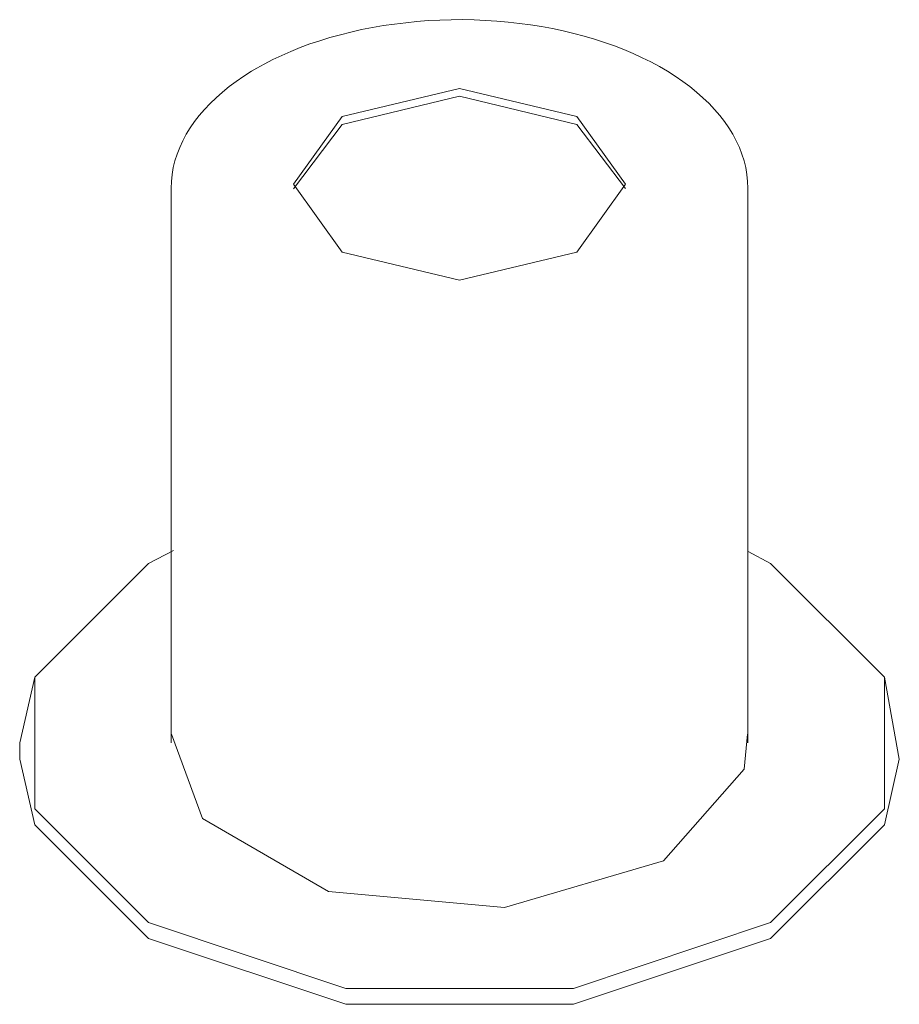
# Model space of a CAD drawing. Header units: millimetres. Extents: x -6689 to -5706, y -92 to 6763.
# Tile 2 of 3: x -5796 to -5706, y 1310 to 1411. Entities that reach past the tile are written whole.
import ezdxf

# ---------------------------------------------------------------- set-up
doc = ezdxf.new("R2010")
doc.units = ezdxf.units.MM
doc.layers.add('E-LITE-EQPM', color=7, linetype='Continuous', lineweight=20)

# ---------------------------------------------------------------- blocks, each defined once
blk = doc.blocks.new('62168 - 62168 TEN White table lamp-466563-00 Isometrico PDF')
at = {"layer": 'E-LITE-EQPM'}
for p, q in [((-7026.27, 1393.63), (-7021.3, 1400.2)), ((-7038.79, 1393.67), (-7038.79, 1336.93)), ((-6979.78, 1336.93), (-6979.78, 1393.67)), ((-7041.11, 1355.3), (-7038.55, 1356.61)), ((-7054.29, 1336.93), (-7052.75, 1343.65)), ((-6964.29, 1335.29), (-6965.82, 1343.65)), ((-7054.29, 1336.93), (-7054.29, 1335.29))]:
    blk.add_line(p, q, dxfattribs=at)
for points in [[(-6979.78, 1393.67, 0), (-6979.81, 1394.38, 0), (-6979.88, 1395.08, 0), (-6980, 1395.78, 0), (-6980.17, 1396.47, 0), (-6980.39, 1397.16, 0), (-6980.65, 1397.85, 0), (-6980.97, 1398.52, 0), (-6981.32, 1399.19, 0), (-6981.72, 1399.84, 0), (-6982.17, 1400.49, 0), (-6982.66, 1401.12, 0), (-6983.19, 1401.74, 0), (-6983.76, 1402.34, 0), (-6984.38, 1402.93, 0), (-6985.03, 1403.51, 0), (-6985.72, 1404.07, 0), (-6986.44, 1404.61, 0), (-6987.21, 1405.13, 0), (-6988.01, 1405.64, 0), (-6988.84, 1406.12, 0), (-6989.7, 1406.59, 0), (-6990.59, 1407.03, 0), (-6991.52, 1407.45, 0), (-6992.47, 1407.85, 0), (-6993.44, 1408.23, 0), (-6994.44, 1408.59, 0), (-6995.47, 1408.92, 0), (-6996.52, 1409.23, 0), (-6997.58, 1409.51, 0), (-6998.67, 1409.77, 0), (-6999.77, 1410, 0), (-7000.89, 1410.21, 0), (-7002.02, 1410.39, 0), (-7003.16, 1410.54, 0), (-7004.31, 1410.67, 0), (-7005.47, 1410.77, 0), (-7006.63, 1410.85, 0), (-7007.8, 1410.89, 0), (-7008.97, 1410.92, 0), (-7010.14, 1410.91, 0), (-7011.31, 1410.88, 0), (-7012.48, 1410.82, 0), (-7013.64, 1410.73, 0), (-7014.79, 1410.61, 0), (-7015.94, 1410.47, 0), (-7017.08, 1410.31, 0), (-7018.2, 1410.11, 0), (-7019.31, 1409.9, 0), (-7020.4, 1409.65, 0), (-7021.48, 1409.38, 0), (-7022.54, 1409.09, 0), (-7023.58, 1408.77, 0), (-7024.59, 1408.43, 0), (-7025.58, 1408.06, 0), (-7026.55, 1407.67, 0), (-7027.48, 1407.26, 0), (-7028.39, 1406.83, 0), (-7029.27, 1406.37, 0), (-7030.04, 1405.95, 0)], [(-7038.79, 1393.67, 0), (-7038.76, 1394.38, 0), (-7038.69, 1395.08, 0), (-7038.57, 1395.78, 0), (-7038.4, 1396.47, 0), (-7038.18, 1397.16, 0), (-7037.92, 1397.85, 0), (-7037.6, 1398.52, 0), (-7037.25, 1399.19, 0), (-7036.85, 1399.84, 0), (-7036.4, 1400.49, 0), (-7035.91, 1401.12, 0), (-7035.38, 1401.74, 0), (-7034.81, 1402.34, 0), (-7034.2, 1402.93, 0), (-7033.54, 1403.51, 0), (-7032.85, 1404.07, 0), (-7032.13, 1404.61, 0), (-7031.36, 1405.13, 0), (-7030.57, 1405.64, 0), (-7030.04, 1405.95, 0)], [(-7021.3, 1401.02, 0), (-7009.29, 1403.89, 0), (-6997.27, 1401.02, 0), (-6992.29, 1394.08, 0), (-6997.27, 1387.14, 0)], [(-7021.3, 1400.2, 0), (-7009.29, 1403.08, 0), (-6997.27, 1400.2, 0), (-6992.31, 1393.64, 0)], [(-6997.27, 1387.14, 0), (-7009.29, 1384.27, 0), (-7021.3, 1387.14, 0), (-7026.28, 1394.08, 0), (-7021.3, 1401.02, 0)], [(-6979.75, 1356.52, 0), (-6977.47, 1355.3, 0), (-6965.82, 1343.65, 0), (-6965.82, 1330.2, 0), (-6977.47, 1318.56, 0)], [(-6977.47, 1318.56, 0), (-6997.64, 1311.83, 0), (-7020.93, 1311.83, 0), (-7041.11, 1318.56, 0), (-7052.75, 1330.2, 0), (-7052.75, 1343.65, 0), (-7041.11, 1355.3, 0)], [(-6988.42, 1324.88, 0), (-7004.67, 1320.1, 0), (-7022.68, 1321.75, 0), (-7035.57, 1329.19, 0), (-7038.75, 1337.82, 0)], [(-6979.82, 1337.82, 0), (-6980.15, 1334.26, 0), (-6988.42, 1324.88, 0)], [(-6977.47, 1316.92, 0), (-6997.64, 1310.2, 0), (-7020.93, 1310.2, 0), (-7041.11, 1316.92, 0), (-7052.75, 1328.57, 0), (-7054.29, 1335.29, 0)], [(-6964.29, 1335.29, 0), (-6965.82, 1328.57, 0), (-6977.47, 1316.92, 0)]]:
    blk.add_polyline3d(points, dxfattribs=at)

msp = doc.modelspace()

# ---------------------------------------------------------------- block references
at = {"layer": 'E-LITE-EQPM'}
msp.add_blockref('62168 - 62168 TEN White table lamp-466563-00 Isometrico PDF', (1257.84, 0), dxfattribs=at)

doc.saveas('drawing.dxf')
